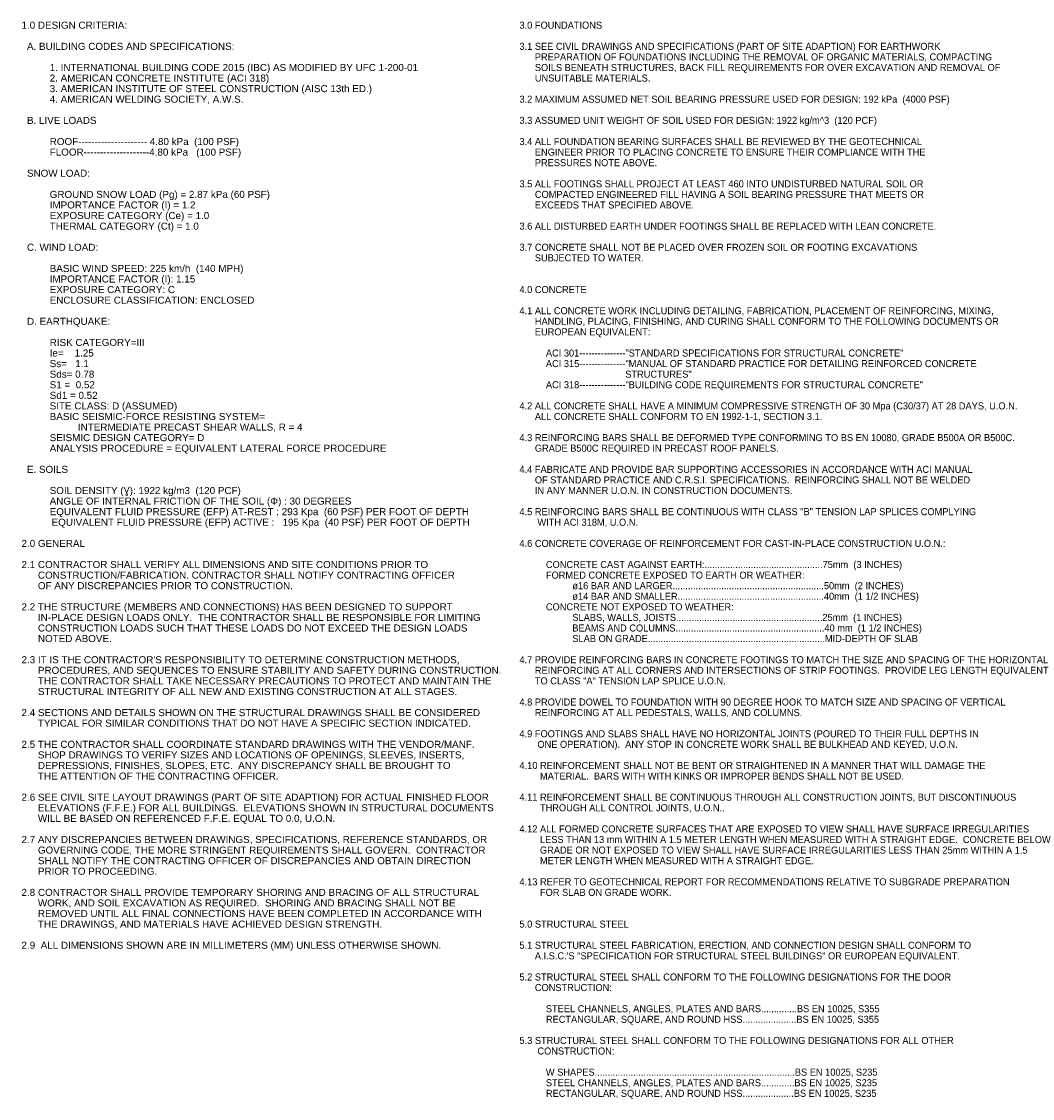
# Paper-space layout 'Layout1' of a CAD drawing. Header units: inches. Extents: x 2.1 to 32.3, y 1.3 to 20.4.
# Tile 1 of 2: x 2.1 to 20, y 1.3 to 20.4. Entities that reach past the tile are written whole.
import ezdxf

# ---------------------------------------------------------------- set-up
doc = ezdxf.new("R2010")
doc.units = ezdxf.units.IN
doc.header["$MEASUREMENT"] = 0
doc.layers.add('G-ANNO-TEXT', color=7, linetype='Continuous', lineweight=0)
doc.styles.add('Style-Arial', font='arial.ttf')

psp = doc.layouts.get("Layout1")

# ---------------------------------------------------------------- texts
at = {"layer": 'G-ANNO-TEXT', "char_height": 0.125, "attachment_point": 1, "line_spacing_factor": 0.9, "style": 'Style-Arial'}
for s, insert, width in [("1.0 DESIGN CRITERIA:\\P\\P  A. BUILDING CODES AND SPECIFICATIONS:\\P\\P^I1. INTERNATIONAL BUILDING CODE 2015 (IBC) AS MODIFIED BY UFC 1-200-01\\P^I2. AMERICAN CONCRETE INSTITUTE (ACI 318)\\P^I3. AMERICAN INSTITUTE OF STEEL CONSTRUCTION (AISC 13th ED.)\\P^I4. AMERICAN WELDING SOCIETY, A.W.S.\\P\\P  B. LIVE LOADS\\P\\P^IROOF--------------------- 4.80 kPa  (100 PSF)\\P^IFLOOR--------------------4.80 kPa   (100 PSF)\\P \\P  SNOW LOAD:\\P\\P^IGROUND SNOW LOAD (Pg) = 2.87 kPa (60 PSF)\\P^IIMPORTANCE FACTOR (I) = 1.2\\P^IEXPOSURE CATEGORY (Ce) = 1.0\\P^ITHERMAL CATEGORY (Ct) = 1.0\\P^I \\P  C. WIND LOAD:\\P\\P^IBASIC WIND SPEED: 225 km/h  (140 MPH)\\P^IIMPORTANCE FACTOR (I): 1.15\\P^IEXPOSURE CATEGORY: C\\P^IENCLOSURE CLASSIFICATION: ENCLOSED\\P\\P  D. EARTHQUAKE:\\P\\P^IRISK CATEGORY=III\\P  ^IIe=    1.25\\P  ^ISs=   1.1\\P  ^ISds= 0.78\\P^IS1 =  0.52\\P^ISd1 = 0.52\\P  ^ISITE CLASS: D (ASSUMED)\\P  ^IBASIC SEISMIC-FORCE RESISTING SYSTEM=\\P    ^I^IINTERMEDIATE PRECAST SHEAR WALLS, R = 4\\P  ^ISEISMIC DESIGN CATEGORY= D\\P  ^IANALYSIS PROCEDURE = EQUIVALENT LATERAL FORCE PROCEDURE \\P\\P  E. SOILS\\P\\P^ISOIL DENSITY (Ɣ): 1922 kg/m3  (120 PCF)\\P^IANGLE OF INTERNAL FRICTION OF THE SOIL (Φ) : 30 DEGREES\\P^IEQUIVALENT FLUID PRESSURE (EFP) AT-REST : 293 Kpa  (60 PSF) PER FOOT OF DEPTH\\P           EQUIVALENT FLUID PRESSURE (EFP) ACTIVE :   195 Kpa  (40 PSF) PER FOOT OF DEPTH\\P\\P2.0 GENERAL \\P\\P2.1 CONTRACTOR SHALL VERIFY ALL DIMENSIONS AND SITE CONDITIONS PRIOR TO \\P      CONSTRUCTION/FABRICATION. CONTRACTOR SHALL NOTIFY CONTRACTING OFFICER\\P      OF ANY DISCREPANCIES PRIOR TO CONSTRUCTION.\\P\\P2.2 THE STRUCTURE (MEMBERS AND CONNECTIONS) HAS BEEN DESIGNED TO SUPPORT\\P      IN-PLACE DESIGN LOADS ONLY.  THE CONTRACTOR SHALL BE RESPONSIBLE FOR LIMITING \\P      CONSTRUCTION LOADS SUCH THAT THESE LOADS DO NOT EXCEED THE DESIGN LOADS\\P      NOTED ABOVE. \\P\\P2.3 IT IS THE CONTRACTOR'S RESPONSIBILITY TO DETERMINE CONSTRUCTION METHODS,\\P      PROCEDURES, AND SEQUENCES TO ENSURE STABILITY AND SAFETY DURING CONSTRUCTION.  \\P      THE CONTRACTOR SHALL TAKE NECESSARY PRECAUTIONS TO PROTECT AND MAINTAIN THE \\P      STRUCTURAL INTEGRITY OF ALL NEW AND EXISTING CONSTRUCTION AT ALL STAGES.  \\P\\P2.4 SECTIONS AND DETAILS SHOWN ON THE STRUCTURAL DRAWINGS SHALL BE CONSIDERED \\P      TYPICAL FOR SIMILAR CONDITIONS THAT DO NOT HAVE A SPECIFIC SECTION INDICATED.  \\P\\P2.5 THE CONTRACTOR SHALL COORDINATE STANDARD DRAWINGS WITH THE VENDOR/MANF.\\P      SHOP DRAWINGS TO VERIFY SIZES AND LOCATIONS OF OPENINGS, SLEEVES, INSERTS,\\P      DEPRESSIONS, FINISHES, SLOPES, ETC.  ANY DISCREPANCY SHALL BE BROUGHT TO\\P      THE ATTENTION OF THE CONTRACTING OFFICER.\\P\\P2.6 SEE CIVIL SITE LAYOUT DRAWINGS (PART OF SITE ADAPTION) FOR ACTUAL FINISHED FLOOR  \\P      ELEVATIONS (F.F.E.) FOR ALL BUILDINGS.  ELEVATIONS SHOWN IN STRUCTURAL DOCUMENTS\\P      WILL BE BASED ON REFERENCED F.F.E. EQUAL TO 0.0, U.O.N.\\P\\P2.7 ANY DISCREPANCIES BETWEEN DRAWINGS, SPECIFICATIONS, REFERENCE STANDARDS, OR \\P      GOVERNING CODE, THE MORE STRINGENT REQUIREMENTS SHALL GOVERN.  CONTRACTOR \\P      SHALL NOTIFY THE CONTRACTING OFFICER OF DISCREPANCIES AND OBTAIN DIRECTION \\P      PRIOR TO PROCEEDING.         \\P\\P2.8 CONTRACTOR SHALL PROVIDE TEMPORARY SHORING AND BRACING OF ALL STRUCTURAL \\P      WORK, AND SOIL EXCAVATION AS REQUIRED.  SHORING AND BRACING SHALL NOT BE \\P      REMOVED UNTIL ALL FINAL CONNECTIONS HAVE BEEN COMPLETED IN ACCORDANCE WITH\\P      THE DRAWINGS, AND MATERIALS HAVE ACHIEVED DESIGN STRENGTH.\\P\\P2.9  ALL DIMENSIONS SHOWN ARE IN MILLIMETERS (MM) UNLESS OTHERWISE SHOWN.", (2.08, 20.404), 17.21627), ('3.0 FOUNDATIONS\\P\\P3.1 SEE CIVIL DRAWINGS AND SPECIFICATIONS (PART OF SITE ADAPTION) FOR EARTHWORK \\P      PREPARATION OF FOUNDATIONS INCLUDING THE REMOVAL OF ORGANIC MATERIALS, COMPACTING\\P      SOILS BENEATH STRUCTURES, BACK FILL REQUIREMENTS FOR OVER EXCAVATION AND REMOVAL OF \\P      UNSUITABLE MATERIALS.\\P\\P3.2 MAXIMUM ASSUMED NET SOIL BEARING PRESSURE USED FOR DESIGN: 192 kPa  (4000 PSF)\\P\\P3.3 ASSUMED UNIT WEIGHT OF SOIL USED FOR DESIGN: 1922 kg/m^ 3  (120 PCF)\\P\\P3.4 ALL FOUNDATION BEARING SURFACES SHALL BE REVIEWED BY THE GEOTECHNICAL\\P      ENGINEER PRIOR TO PLACING CONCRETE TO ENSURE THEIR COMPLIANCE WITH THE \\P      PRESSURES NOTE ABOVE.  \\P\\P3.5 ALL FOOTINGS SHALL PROJECT AT LEAST 460 INTO UNDISTURBED NATURAL SOIL OR\\P      COMPACTED ENGINEERED FILL HAVING A SOIL BEARING PRESSURE THAT MEETS OR\\P      EXCEEDS THAT SPECIFIED ABOVE.\\P\\P3.6 ALL DISTURBED EARTH UNDER FOOTINGS SHALL BE REPLACED WITH LEAN CONCRETE.\\P\\P3.7 CONCRETE SHALL NOT BE PLACED OVER FROZEN SOIL OR FOOTING EXCAVATIONS \\P      SUBJECTED TO WATER. \\P\\P\\P4.0 CONCRETE\\P\\P4.1 ALL CONCRETE WORK INCLUDING DETAILING, FABRICATION, PLACEMENT OF REINFORCING, MIXING,\\P      HANDLING, PLACING, FINISHING, AND CURING SHALL CONFORM TO THE FOLLOWING DOCUMENTS OR \\P      EUROPEAN EQUIVALENT:\\P       \\P^IACI 301---------------"STANDARD SPECIFICATIONS FOR STRUCTURAL CONCRETE"\\P^IACI 315---------------"MANUAL OF STANDARD PRACTICE FOR DETAILING REINFORCED CONCRETE \\P^I^I^I^ISTRUCTURES"\\P^IACI 318---------------"BUILDING CODE REQUIREMENTS FOR STRUCTURAL CONCRETE"\\P\\P4.2 ALL CONCRETE SHALL HAVE A MINIMUM COMPRESSIVE STRENGTH OF 30 Mpa (C30/37) AT 28 DAYS, U.O.N.\\P      ALL CONCRETE SHALL CONFORM TO EN 1992-1-1, SECTION 3.1.\\P\\P4.3 REINFORCING BARS SHALL BE DEFORMED TYPE CONFORMING TO BS EN 10080, GRADE B500A OR B500C.\\P      GRADE B500C REQUIRED IN PRECAST ROOF PANELS.\\P\\P4.4 FABRICATE AND PROVIDE BAR SUPPORTING ACCESSORIES IN ACCORDANCE WITH ACI MANUAL\\P      OF STANDARD PRACTICE AND C.R.S.I. SPECIFICATIONS.  REINFORCING SHALL NOT BE WELDED\\P      IN ANY MANNER U.O.N. IN CONSTRUCTION DOCUMENTS.\\P\\P4.5 REINFORCING BARS SHALL BE CONTINUOUS WITH CLASS "B" TENSION LAP SPLICES COMPLYING\\P       WITH ACI 318M, U.O.N.\\P\\P4.6 CONCRETE COVERAGE OF REINFORCEMENT FOR CAST-IN-PLACE CONSTRUCTION U.O.N.:\\P\\P^ICONCRETE CAST AGAINST EARTH:..............................................75mm  (3 INCHES)\\P^IFORMED CONCRETE EXPOSED TO EARTH OR WEATHER:\\P^I^Iø16 BAR AND LARGER...........................................................50mm  (2 INCHES)\\P^I^Iø14 BAR AND SMALLER.........................................................40mm  (1 1/2 INCHES)\\P^ICONCRETE NOT EXPOSED TO WEATHER:\\P^I^ISLABS, WALLS, JOISTS.........................................................25mm  (1 INCHES)\\P^I^IBEAMS AND COLUMNS..........................................................40 mm  (1 1/2 INCHES)\\P^I^ISLAB ON GRADE.....................................................................MID-DEPTH OF SLAB\\P\\P4.7 PROVIDE REINFORCING BARS IN CONCRETE FOOTINGS TO MATCH THE SIZE AND SPACING OF THE HORIZONTAL \\P      REINFORCING AT ALL CORNERS AND INTERSECTIONS OF STRIP FOOTINGS.  PROVIDE LEG LENGTH EQUIVALENT\\P      TO CLASS "A" TENSION LAP SPLICE U.O.N.\\P\\P4.8 PROVIDE DOWEL TO FOUNDATION WITH 90 DEGREE HOOK TO MATCH SIZE AND SPACING OF VERTICAL\\P      REINFORCING AT ALL PEDESTALS, WALLS, AND COLUMNS.\\P\\P4.9 FOOTINGS AND SLABS SHALL HAVE NO HORIZONTAL JOINTS (POURED TO THEIR FULL DEPTHS IN \\P       ONE OPERATION).  ANY STOP IN CONCRETE WORK SHALL BE BULKHEAD AND KEYED, U.O.N.\\P\\P4.10 REINFORCEMENT SHALL NOT BE BENT OR STRAIGHTENED IN A MANNER THAT WILL DAMAGE THE\\P        MATERIAL.  BARS WITH WITH KINKS OR IMPROPER BENDS SHALL NOT BE USED.\\P\\P4.11 REINFORCEMENT SHALL BE CONTINUOUS THROUGH ALL CONSTRUCTION JOINTS, BUT DISCONTINUOUS\\P        THROUGH ALL CONTROL JOINTS, U.O.N..\\P\\P4.12 ALL FORMED CONCRETE SURFACES THAT ARE EXPOSED TO VIEW SHALL HAVE SURFACE IRREGULARITIES\\P        LESS THAN 13 mm WITHIN A 1.5 METER LENGTH WHEN MEASURED WITH A STRAIGHT EDGE.  CONCRETE BELOW \\P        GRADE OR NOT EXPOSED TO VIEW SHALL HAVE SURFACE IRREGULARITIES LESS THAN 25mm WITHIN A 1.5\\P        METER LENGTH WHEN MEASURED WITH A STRAIGHT EDGE.\\P\\P4.13 REFER TO GEOTECHNICAL REPORT FOR RECOMMENDATIONS RELATIVE TO SUBGRADE PREPARATION\\P        FOR SLAB ON GRADE WORK.    \\P\\P\\P5.0 STRUCTURAL STEEL\\P\\P5.1 STRUCTURAL STEEL FABRICATION, ERECTION, AND CONNECTION DESIGN SHALL CONFORM TO \\P      A.I.S.C.\'S "SPECIFICATION FOR STRUCTURAL STEEL BUILDINGS" OR EUROPEAN EQUIVALENT. \\P\\P5.2 STRUCTURAL STEEL SHALL CONFORM TO THE FOLLOWING DESIGNATIONS FOR THE DOOR\\P      CONSTRUCTION:\\P\\P^ISTEEL CHANNELS, ANGLES, PLATES AND BARS..............BS EN 10025, S355\\P^IRECTANGULAR, SQUARE, AND ROUND HSS.....................BS EN 10025, S355\\P\\P5.3 STRUCTURAL STEEL SHALL CONFORM TO THE FOLLOWING DESIGNATIONS FOR ALL OTHER\\P       CONSTRUCTION:\\P\\P^IW SHAPES..............................................................................BS EN 10025, S235\\P^ISTEEL CHANNELS, ANGLES, PLATES AND BARS.............BS EN 10025, S235\\P^IRECTANGULAR, SQUARE, AND ROUND HSS....................BS EN 10025, S235', (10.908, 20.404), 20.18388)]:
    psp.add_mtext(s, dxfattribs=dict(at, insert=insert, width=width))

doc.saveas('drawing.dxf')
